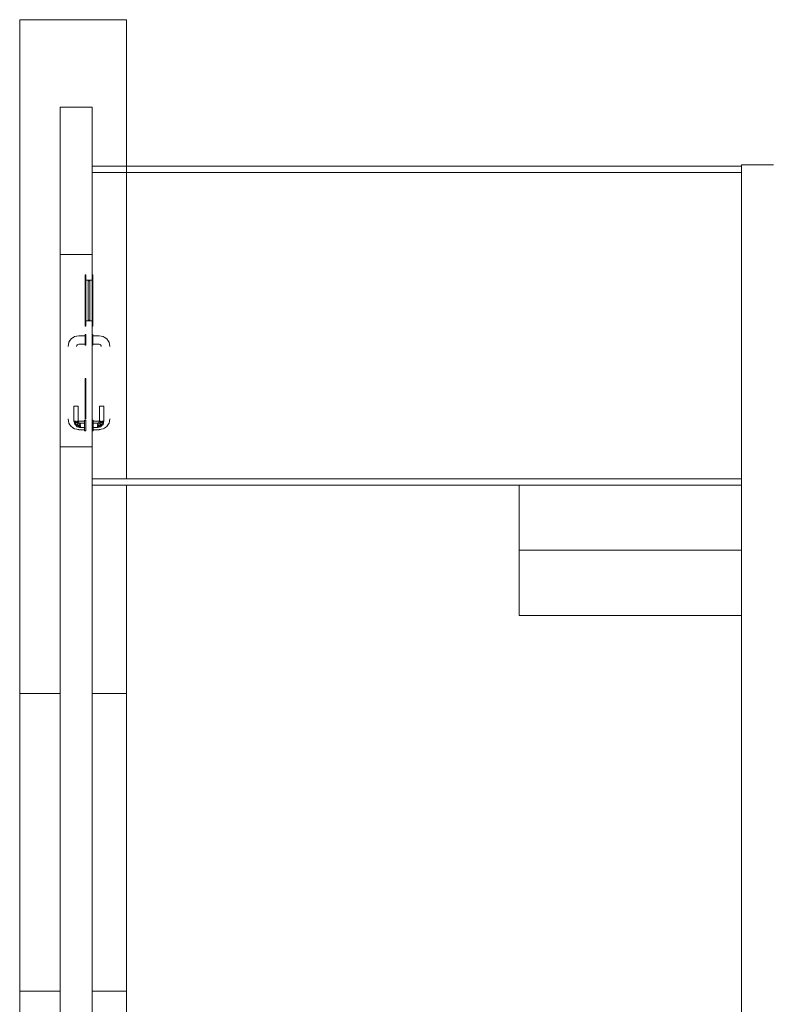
# Model space of a CAD drawing. Header units: millimetres. Extents: x 4480191 to 4481199, y -30324204 to -30323479.
# Tile 254 of 256: x 4480206 to 4480213, y -30323759 to -30323750. Entities that reach past the tile are written whole.
import ezdxf

# ---------------------------------------------------------------- set-up
doc = ezdxf.new("R2010")
doc.units = ezdxf.units.MM
for name, color, linetype, lineweight in [('IFC-Lance de escada-Contorno', 32, 'Continuous', 5), ('IFC-Parede padrão-Contorno', 44, 'Continuous', 5), ('IFC-Parede-Contorno', 42, 'Continuous', 5), ('IFC-Porta-Contorno', 142, 'Continuous', 5)]:
    doc.layers.add(name, color=color, linetype=linetype, lineweight=lineweight)

msp = doc.modelspace()

# ---------------------------------------------------------------- linework, layer by layer
at = {"layer": 'IFC-Lance de escada-Contorno', "color": 8, "lineweight": 5}
for p, q in [((4480210.8296, -30323754.9695), (4480210.8296, -30323754.3595)), ((4480210.8296, -30323755.5795), (4480210.8296, -30323754.9695)), ((4480210.8296, -30323754.9695), (4480212.91, -30323754.9695)), ((4480210.8296, -30323755.5795), (4480212.91, -30323755.5795))]:
    msp.add_line(p, q, dxfattribs=at)
at = {"layer": 'IFC-Parede padrão-Contorno', "color": 8, "lineweight": 5}
for p, q in [((4480212.91, -30323756.4676), (4480212.91, -30323751.3595)), ((4480212.91, -30323751.3595), (4480212.9772, -30323751.3595)), ((4480212.9772, -30323751.3595), (4480213.1889, -30323751.3595)), ((4480213.1889, -30323751.3595), (4480213.21, -30323751.3595)), ((4480206.1516, -30323759.0993), (4480206.1516, -30323756.3093)), ((4480207.1516, -30323759.0993), (4480207.1516, -30323756.3093)), ((4480212.91, -30323758.9806), (4480212.91, -30323756.4676)), ((4480212.91, -30323770.4027), (4480212.91, -30323758.9806))]:
    msp.add_line(p, q, dxfattribs=at)
at = {"layer": 'IFC-Parede-Contorno', "color": 8, "lineweight": 5}
for p, q in [((4480206.1516, -30323756.3093), (4480206.1516, -30323749.9995)), ((4480206.1516, -30323749.9995), (4480207.1516, -30323749.9995)), ((4480207.1516, -30323754.2995), (4480207.1516, -30323749.9995)), ((4480206.53, -30323750.8195), (4480206.7344, -30323750.8195)), ((4480206.53, -30323751.7771), (4480206.53, -30323750.8195)), ((4480206.7344, -30323750.8195), (4480206.83, -30323750.8195)), ((4480206.83, -30323751.7771), (4480206.83, -30323750.8195)), ((4480206.83, -30323751.3712), (4480212.91, -30323751.3712)), ((4480206.83, -30323751.4312), (4480212.91, -30323751.4312)), ((4480206.53, -30323752.1995), (4480206.53, -30323751.7771)), ((4480206.83, -30323752.1995), (4480206.83, -30323751.7771)), ((4480206.53, -30323753.9995), (4480206.53, -30323752.1995)), ((4480206.53, -30323752.1995), (4480206.5472, -30323752.1995)), ((4480206.5472, -30323752.1995), (4480206.83, -30323752.1995)), ((4480206.83, -30323752.3895), (4480206.83, -30323752.1995)), ((4480206.83, -30323752.9995), (4480206.83, -30323752.8695)), ((4480206.83, -30323753.7495), (4480206.83, -30323753.0495)), ((4480206.83, -30323753.9995), (4480206.83, -30323753.8495)), ((4480206.53, -30323753.9995), (4480206.83, -30323753.9995)), ((4480206.53, -30323753.9995), (4480206.8129, -30323753.9995)), ((4480206.53, -30323774.4209), (4480206.53, -30323753.9995)), ((4480206.8129, -30323753.9995), (4480206.83, -30323753.9995)), ((4480206.83, -30323755.2371), (4480206.83, -30323753.9995)), ((4480206.83, -30323754.2995), (4480212.91, -30323754.2995)), ((4480206.83, -30323754.3595), (4480212.91, -30323754.3595)), ((4480207.1516, -30323756.3093), (4480207.1516, -30323754.3595)), ((4480206.83, -30323775.6585), (4480206.83, -30323755.2371)), ((4480206.1516, -30323756.3093), (4480206.53, -30323756.3093)), ((4480206.83, -30323756.3093), (4480207.1516, -30323756.3093)), ((4480206.1516, -30323769.7473), (4480206.1516, -30323759.0993)), ((4480206.1516, -30323759.0993), (4480206.53, -30323759.0993)), ((4480206.83, -30323759.0993), (4480207.1516, -30323759.0993)), ((4480207.1516, -30323769.7473), (4480207.1516, -30323759.0993))]:
    msp.add_line(p, q, dxfattribs=at)
at = {"layer": 'IFC-Porta-Contorno', "color": 8, "lineweight": 5}
for p, q in [((4480206.764, -30323752.3895), (4480206.77, -30323752.3895)), ((4480206.764, -30323752.8695), (4480206.764, -30323752.3895)), ((4480206.77, -30323752.8695), (4480206.77, -30323752.3895)), ((4480206.83, -30323752.3895), (4480206.836, -30323752.3895)), ((4480206.83, -30323752.8695), (4480206.83, -30323752.3895)), ((4480206.836, -30323752.8695), (4480206.836, -30323752.3895)), ((4480206.77, -30323752.4395), (4480206.83, -30323752.4395)), ((4480206.7931, -30323752.8135), (4480206.7931, -30323752.4455)), ((4480206.7931, -30323752.4455), (4480206.807, -30323752.4455)), ((4480206.807, -30323752.8135), (4480206.807, -30323752.4455)), ((4480206.77, -30323752.8195), (4480206.83, -30323752.8195)), ((4480206.7931, -30323752.8135), (4480206.807, -30323752.8135)), ((4480206.764, -30323752.8695), (4480206.77, -30323752.8695)), ((4480206.83, -30323752.8695), (4480206.836, -30323752.8695)), ((4480206.6077, -30323753.0408), (4480206.6116, -30323753.0212)), ((4480206.6116, -30323753.0212), (4480206.6225, -30323753.005)), ((4480206.6186, -30323753.0108), (4480206.6263, -30323752.9982)), ((4480206.6263, -30323752.9982), (4480206.6333, -30323752.9888)), ((4480206.6333, -30323752.9888), (4480206.6465, -30323752.9788)), ((4480206.6333, -30323752.9888), (4480206.6417, -30323752.9826)), ((4480206.6417, -30323752.9826), (4480206.6495, -30323752.9779)), ((4480206.6465, -30323752.9788), (4480206.6525, -30323752.9759)), ((4480206.6495, -30323752.9779), (4480206.6658, -30323752.9671)), ((4480206.6658, -30323752.9671), (4480206.6845, -30323752.9633)), ((4480206.6845, -30323752.9633), (4480206.704, -30323752.9595)), ((4480206.6845, -30323752.9633), (4480206.6869, -30323752.9629)), ((4480206.6869, -30323752.9629), (4480206.704, -30323752.9608)), ((4480206.6899, -30323753.0453), (4480206.704, -30323753.0395)), ((4480206.704, -30323752.9595), (4480206.764, -30323752.9595)), ((4480206.704, -30323753.0395), (4480206.764, -30323753.0395)), ((4480206.764, -30323752.9495), (4480206.77, -30323752.9495)), ((4480206.764, -30323752.9512), (4480206.764, -30323752.9495)), ((4480206.764, -30323752.9562), (4480206.764, -30323752.9512)), ((4480206.764, -30323752.9641), (4480206.764, -30323752.9562)), ((4480206.764, -30323752.9745), (4480206.764, -30323752.9641)), ((4480206.764, -30323752.9865), (4480206.764, -30323752.9745)), ((4480206.764, -30323752.9995), (4480206.764, -30323752.9865)), ((4480206.764, -30323753.0124), (4480206.764, -30323752.9995)), ((4480206.764, -30323753.0245), (4480206.764, -30323753.0124)), ((4480206.764, -30323753.0348), (4480206.764, -30323753.0245)), ((4480206.764, -30323753.0428), (4480206.764, -30323753.0348)), ((4480206.77, -30323752.9512), (4480206.77, -30323752.9495)), ((4480206.77, -30323752.9562), (4480206.77, -30323752.9512)), ((4480206.77, -30323752.9641), (4480206.77, -30323752.9562)), ((4480206.77, -30323752.9745), (4480206.77, -30323752.9641)), ((4480206.77, -30323752.9865), (4480206.77, -30323752.9745)), ((4480206.77, -30323752.9995), (4480206.77, -30323752.9865)), ((4480206.77, -30323753.0124), (4480206.77, -30323752.9995)), ((4480206.77, -30323753.0245), (4480206.77, -30323753.0124)), ((4480206.77, -30323753.0348), (4480206.77, -30323753.0245)), ((4480206.77, -30323753.0428), (4480206.77, -30323753.0348)), ((4480206.83, -30323752.9512), (4480206.83, -30323752.9495)), ((4480206.83, -30323752.9495), (4480206.836, -30323752.9495)), ((4480206.83, -30323752.9562), (4480206.83, -30323752.9512)), ((4480206.83, -30323752.9641), (4480206.83, -30323752.9562)), ((4480206.83, -30323752.9745), (4480206.83, -30323752.9641)), ((4480206.83, -30323752.9865), (4480206.83, -30323752.9745)), ((4480206.83, -30323752.9995), (4480206.83, -30323752.9865)), ((4480206.83, -30323753.0124), (4480206.83, -30323752.9995)), ((4480206.83, -30323753.0245), (4480206.83, -30323753.0124)), ((4480206.83, -30323753.0348), (4480206.83, -30323753.0245)), ((4480206.83, -30323753.0428), (4480206.83, -30323753.0348)), ((4480206.836, -30323752.9512), (4480206.836, -30323752.9495)), ((4480206.836, -30323752.9562), (4480206.836, -30323752.9512)), ((4480206.836, -30323752.9641), (4480206.836, -30323752.9562)), ((4480206.836, -30323752.9595), (4480206.896, -30323752.9595)), ((4480206.836, -30323752.9648), (4480206.836, -30323752.9608)), ((4480206.836, -30323752.9745), (4480206.836, -30323752.9641)), ((4480206.836, -30323752.9795), (4480206.836, -30323752.9712)), ((4480206.836, -30323752.9865), (4480206.836, -30323752.9745)), ((4480206.836, -30323752.9891), (4480206.836, -30323752.9795)), ((4480206.836, -30323752.9995), (4480206.836, -30323752.9865)), ((4480206.836, -30323753.0124), (4480206.836, -30323752.9995)), ((4480206.836, -30323753.0195), (4480206.836, -30323753.0098)), ((4480206.836, -30323753.0245), (4480206.836, -30323753.0124)), ((4480206.836, -30323753.0278), (4480206.836, -30323753.0195)), ((4480206.836, -30323753.0348), (4480206.836, -30323753.0245)), ((4480206.836, -30323753.0381), (4480206.836, -30323753.0341)), ((4480206.836, -30323753.0428), (4480206.836, -30323753.0348)), ((4480206.836, -30323753.0395), (4480206.896, -30323753.0395)), ((4480206.896, -30323752.9595), (4480206.9155, -30323752.9633)), ((4480206.896, -30323752.9608), (4480206.9132, -30323752.9629)), ((4480206.896, -30323753.0395), (4480206.9101, -30323753.0453)), ((4480206.9132, -30323752.9629), (4480206.9155, -30323752.9633)), ((4480206.9155, -30323752.9633), (4480206.9343, -30323752.9671)), ((4480206.9343, -30323752.9671), (4480206.9505, -30323752.9779)), ((4480206.9475, -30323752.9759), (4480206.9535, -30323752.9788)), ((4480206.9505, -30323752.9779), (4480206.9583, -30323752.9826)), ((4480206.9535, -30323752.9788), (4480206.9667, -30323752.9888)), ((4480206.9583, -30323752.9826), (4480206.9667, -30323752.9888)), ((4480206.9667, -30323752.9888), (4480206.9738, -30323752.9982)), ((4480206.9738, -30323752.9982), (4480206.9815, -30323753.0108)), ((4480206.9776, -30323753.005), (4480206.9884, -30323753.0212)), ((4480206.9884, -30323753.0212), (4480206.9924, -30323753.0408)), ((4480206.604, -30323753.0595), (4480206.6079, -30323753.04)), ((4480206.6054, -30323753.0595), (4480206.6075, -30323753.0423)), ((4480206.6075, -30323753.0423), (4480206.6079, -30323753.04)), ((4480206.6075, -30323753.0419), (4480206.6077, -30323753.0408)), ((4480206.684, -30323753.0595), (4480206.6899, -30323753.0454)), ((4480206.6855, -30323753.0501), (4480206.6935, -30323753.0414)), ((4480206.764, -30323753.0478), (4480206.764, -30323753.0428)), ((4480206.764, -30323753.0495), (4480206.764, -30323753.0478)), ((4480206.764, -30323753.0495), (4480206.77, -30323753.0495)), ((4480206.77, -30323753.0478), (4480206.77, -30323753.0428)), ((4480206.77, -30323753.0495), (4480206.77, -30323753.0478)), ((4480206.83, -30323753.0478), (4480206.83, -30323753.0428)), ((4480206.83, -30323753.0495), (4480206.83, -30323753.0478)), ((4480206.83, -30323753.0495), (4480206.836, -30323753.0495)), ((4480206.836, -30323753.0478), (4480206.836, -30323753.0428)), ((4480206.836, -30323753.0495), (4480206.836, -30323753.0478)), ((4480206.9065, -30323753.0414), (4480206.9145, -30323753.0501)), ((4480206.9102, -30323753.0454), (4480206.916, -30323753.0595)), ((4480206.9921, -30323753.04), (4480206.996, -30323753.0595)), ((4480206.9921, -30323753.04), (4480206.9926, -30323753.0423)), ((4480206.9924, -30323753.0408), (4480206.9925, -30323753.0419)), ((4480206.9926, -30323753.0423), (4480206.9947, -30323753.0595)), ((4480206.764, -30323753.6773), (4480206.764, -30323753.3595)), ((4480206.764, -30323753.3595), (4480206.769, -30323753.3595)), ((4480206.769, -30323753.3595), (4480206.77, -30323753.3595)), ((4480206.77, -30323753.6773), (4480206.77, -30323753.3595)), ((4480206.66, -30323753.7595), (4480206.66, -30323753.6195)), ((4480206.66, -30323753.6195), (4480206.6607, -30323753.6195)), ((4480206.6607, -30323753.6195), (4480206.6627, -30323753.6195)), ((4480206.6627, -30323753.6195), (4480206.6659, -30323753.6195)), ((4480206.6659, -30323753.6195), (4480206.67, -30323753.6195)), ((4480206.67, -30323753.6195), (4480206.6749, -30323753.6195)), ((4480206.6749, -30323753.6195), (4480206.68, -30323753.6195)), ((4480206.68, -30323753.6195), (4480206.6852, -30323753.6195)), ((4480206.6852, -30323753.6195), (4480206.69, -30323753.6195)), ((4480206.69, -30323753.6195), (4480206.6942, -30323753.6195)), ((4480206.6942, -30323753.6195), (4480206.6973, -30323753.6195)), ((4480206.6973, -30323753.6195), (4480206.6993, -30323753.6195)), ((4480206.6993, -30323753.6195), (4480206.7, -30323753.6195)), ((4480206.7, -30323753.7595), (4480206.7, -30323753.6195)), ((4480206.764, -30323753.7395), (4480206.764, -30323753.6773)), ((4480206.77, -30323753.7395), (4480206.77, -30323753.6773)), ((4480206.9, -30323753.7595), (4480206.9, -30323753.6195)), ((4480206.9, -30323753.6195), (4480206.9007, -30323753.6195)), ((4480206.9007, -30323753.6195), (4480206.9027, -30323753.6195)), ((4480206.9027, -30323753.6195), (4480206.9059, -30323753.6195)), ((4480206.9059, -30323753.6195), (4480206.91, -30323753.6195)), ((4480206.91, -30323753.6195), (4480206.9149, -30323753.6195)), ((4480206.9149, -30323753.6195), (4480206.92, -30323753.6195)), ((4480206.92, -30323753.6195), (4480206.9252, -30323753.6195)), ((4480206.9252, -30323753.6195), (4480206.93, -30323753.6195)), ((4480206.93, -30323753.6195), (4480206.9342, -30323753.6195)), ((4480206.9342, -30323753.6195), (4480206.9373, -30323753.6195)), ((4480206.9373, -30323753.6195), (4480206.9393, -30323753.6195)), ((4480206.9393, -30323753.6195), (4480206.94, -30323753.6195)), ((4480206.94, -30323753.7595), (4480206.94, -30323753.6195)), ((4480206.604, -30323753.7395), (4480206.6079, -30323753.759)), ((4480206.6054, -30323753.7395), (4480206.6075, -30323753.7566)), ((4480206.6075, -30323753.7566), (4480206.6079, -30323753.759)), ((4480206.6079, -30323753.759), (4480206.6116, -30323753.7777)), ((4480206.66, -30323753.7595), (4480206.6612, -30323753.7637)), ((4480206.6612, -30323753.7637), (4480206.6623, -30323753.7679)), ((4480206.6623, -30323753.7679), (4480206.67, -30323753.7595)), ((4480206.6623, -30323753.7679), (4480206.6646, -30323753.7764)), ((4480206.6627, -30323753.7595), (4480206.6659, -30323753.7595)), ((4480206.6646, -30323753.7764), (4480206.67, -30323753.7595)), ((4480206.6646, -30323753.7764), (4480206.68, -30323753.7595)), ((4480206.6646, -30323753.7764), (4480206.6681, -30323753.7895)), ((4480206.6659, -30323753.7595), (4480206.67, -30323753.7595)), ((4480206.67, -30323753.7595), (4480206.6749, -30323753.7595)), ((4480206.6734, -30323753.7761), (4480206.6973, -30323753.7595)), ((4480206.6734, -30323753.7761), (4480206.68, -30323753.7595)), ((4480206.6734, -30323753.7761), (4480206.691, -30323753.7781)), ((4480206.6734, -30323753.7761), (4480206.6781, -30323753.7903)), ((4480206.6749, -30323753.7595), (4480206.68, -30323753.7595)), ((4480206.69, -30323753.7595), (4480206.6942, -30323753.7595)), ((4480206.691, -30323753.7781), (4480206.6973, -30323753.7595)), ((4480206.691, -30323753.7781), (4480206.7, -30323753.7595)), ((4480206.691, -30323753.7781), (4480206.7059, -30323753.7736)), ((4480206.6942, -30323753.7595), (4480206.6973, -30323753.7595)), ((4480206.7, -30323753.7578), (4480206.704, -30323753.7595)), ((4480206.7, -30323753.7595), (4480206.7059, -30323753.7736)), ((4480206.704, -30323753.7595), (4480206.76, -30323753.7595)), ((4480206.7059, -30323753.7736), (4480206.713, -30323753.7765)), ((4480206.713, -30323753.7765), (4480206.72, -30323753.7795)), ((4480206.76, -30323753.7495), (4480206.77, -30323753.7495)), ((4480206.76, -30323753.7512), (4480206.76, -30323753.7495)), ((4480206.76, -30323753.7562), (4480206.76, -30323753.7512)), ((4480206.76, -30323753.7641), (4480206.76, -30323753.7562)), ((4480206.76, -30323753.7745), (4480206.76, -30323753.7641)), ((4480206.76, -30323753.7865), (4480206.76, -30323753.7745)), ((4480206.764, -30323753.7395), (4480206.765, -30323753.7395)), ((4480206.765, -30323753.7395), (4480206.77, -30323753.7395)), ((4480206.77, -30323753.7512), (4480206.77, -30323753.7495)), ((4480206.77, -30323753.7562), (4480206.77, -30323753.7512)), ((4480206.77, -30323753.7641), (4480206.77, -30323753.7562)), ((4480206.77, -30323753.7745), (4480206.77, -30323753.7641)), ((4480206.77, -30323753.7865), (4480206.77, -30323753.7745)), ((4480206.83, -30323753.7512), (4480206.83, -30323753.7495)), ((4480206.83, -30323753.7495), (4480206.84, -30323753.7495)), ((4480206.83, -30323753.7562), (4480206.83, -30323753.7512)), ((4480206.83, -30323753.7641), (4480206.83, -30323753.7562)), ((4480206.83, -30323753.7745), (4480206.83, -30323753.7641)), ((4480206.83, -30323753.7865), (4480206.83, -30323753.7745)), ((4480206.84, -30323753.7512), (4480206.84, -30323753.7495)), ((4480206.84, -30323753.7562), (4480206.84, -30323753.7512)), ((4480206.84, -30323753.7641), (4480206.84, -30323753.7562)), ((4480206.84, -30323753.7595), (4480206.896, -30323753.7595)), ((4480206.84, -30323753.7745), (4480206.84, -30323753.7641)), ((4480206.84, -30323753.7865), (4480206.84, -30323753.7745)), ((4480206.88, -30323753.7795), (4480206.8871, -30323753.7765)), ((4480206.8871, -30323753.7765), (4480206.8942, -30323753.7736)), ((4480206.8942, -30323753.7736), (4480206.9, -30323753.7595)), ((4480206.8942, -30323753.7736), (4480206.9091, -30323753.7781)), ((4480206.896, -30323753.7595), (4480206.9, -30323753.7578)), ((4480206.9, -30323753.7595), (4480206.9091, -30323753.7781)), ((4480206.9027, -30323753.7595), (4480206.9091, -30323753.7781)), ((4480206.9027, -30323753.7595), (4480206.9266, -30323753.7761)), ((4480206.9027, -30323753.7595), (4480206.9059, -30323753.7595)), ((4480206.9059, -30323753.7595), (4480206.91, -30323753.7595)), ((4480206.9091, -30323753.7781), (4480206.9266, -30323753.7761)), ((4480206.92, -30323753.7595), (4480206.9266, -30323753.7761)), ((4480206.92, -30323753.7595), (4480206.9355, -30323753.7764)), ((4480206.92, -30323753.7595), (4480206.9252, -30323753.7595)), ((4480206.9219, -30323753.7903), (4480206.9266, -30323753.7761)), ((4480206.9252, -30323753.7595), (4480206.93, -30323753.7595)), ((4480206.93, -30323753.7595), (4480206.9355, -30323753.7764)), ((4480206.93, -30323753.7595), (4480206.9378, -30323753.7679)), ((4480206.93, -30323753.7595), (4480206.9342, -30323753.7595)), ((4480206.932, -30323753.7895), (4480206.9355, -30323753.7764)), ((4480206.9342, -30323753.7595), (4480206.9373, -30323753.7595)), ((4480206.9355, -30323753.7764), (4480206.9378, -30323753.7679)), ((4480206.9378, -30323753.7679), (4480206.9389, -30323753.7637)), ((4480206.9389, -30323753.7637), (4480206.94, -30323753.7595)), ((4480206.9884, -30323753.7777), (4480206.9921, -30323753.759)), ((4480206.9921, -30323753.759), (4480206.996, -30323753.7395)), ((4480206.9921, -30323753.759), (4480206.9926, -30323753.7566)), ((4480206.9926, -30323753.7566), (4480206.9947, -30323753.7395)), ((4480206.6116, -30323753.7777), (4480206.6225, -30323753.794)), ((4480206.6205, -30323753.791), (4480206.6234, -30323753.797)), ((4480206.6225, -30323753.794), (4480206.6271, -30323753.8018)), ((4480206.6234, -30323753.797), (4480206.6333, -30323753.8102)), ((4480206.6271, -30323753.8018), (4480206.6333, -30323753.8102)), ((4480206.6333, -30323753.8102), (4480206.6428, -30323753.8172)), ((4480206.6428, -30323753.8172), (4480206.6553, -30323753.8249)), ((4480206.6495, -30323753.821), (4480206.6658, -30323753.8319)), ((4480206.6658, -30323753.8319), (4480206.6854, -30323753.8358)), ((4480206.6681, -30323753.7895), (4480206.6736, -30323753.795)), ((4480206.6736, -30323753.795), (4480206.679, -30323753.8004)), ((4480206.6781, -30323753.7903), (4480206.686, -30323753.7947)), ((4480206.679, -30323753.8004), (4480206.6845, -30323753.8059)), ((4480206.6845, -30323753.8059), (4480206.6989, -30323753.7946)), ((4480206.6845, -30323753.8059), (4480206.686, -30323753.7947)), ((4480206.6845, -30323753.8059), (4480206.69, -30323753.8114)), ((4480206.6845, -30323753.8356), (4480206.704, -30323753.8395)), ((4480206.6845, -30323753.8356), (4480206.6869, -30323753.836)), ((4480206.6854, -30323753.8358), (4480206.6865, -30323753.836)), ((4480206.686, -30323753.7947), (4480206.7019, -30323753.7814)), ((4480206.686, -30323753.7947), (4480206.6989, -30323753.7946)), ((4480206.6869, -30323753.836), (4480206.704, -30323753.8381)), ((4480206.69, -30323753.8114), (4480206.7034, -30323753.8061)), ((4480206.69, -30323753.8114), (4480206.703, -30323753.8149)), ((4480206.691, -30323753.7781), (4480206.7019, -30323753.7814)), ((4480206.6989, -30323753.7946), (4480206.7034, -30323753.8061)), ((4480206.7019, -30323753.7814), (4480206.7104, -30323753.7833)), ((4480206.703, -30323753.8149), (4480206.72, -30323753.7995)), ((4480206.703, -30323753.8149), (4480206.72, -30323753.8095)), ((4480206.703, -30323753.8149), (4480206.7115, -30323753.8172)), ((4480206.7034, -30323753.8061), (4480206.72, -30323753.7853)), ((4480206.7034, -30323753.8061), (4480206.72, -30323753.7995)), ((4480206.704, -30323753.8395), (4480206.76, -30323753.8395)), ((4480206.7104, -30323753.7833), (4480206.72, -30323753.7795)), ((4480206.7104, -30323753.7833), (4480206.72, -30323753.7853)), ((4480206.7115, -30323753.8172), (4480206.72, -30323753.8095)), ((4480206.7115, -30323753.8172), (4480206.7158, -30323753.8183)), ((4480206.7158, -30323753.8183), (4480206.72, -30323753.8195)), ((4480206.72, -30323753.7795), (4480206.76, -30323753.7795)), ((4480206.72, -30323753.7895), (4480206.72, -30323753.7853)), ((4480206.72, -30323753.8046), (4480206.72, -30323753.7995)), ((4480206.72, -30323753.8095), (4480206.72, -30323753.8046)), ((4480206.72, -30323753.8136), (4480206.72, -30323753.8095)), ((4480206.72, -30323753.8168), (4480206.72, -30323753.8136)), ((4480206.72, -30323753.8195), (4480206.76, -30323753.8195)), ((4480206.76, -30323753.7995), (4480206.76, -30323753.7865)), ((4480206.76, -30323753.8124), (4480206.76, -30323753.7995)), ((4480206.76, -30323753.8245), (4480206.76, -30323753.8124)), ((4480206.76, -30323753.8348), (4480206.76, -30323753.8245)), ((4480206.76, -30323753.8428), (4480206.76, -30323753.8348)), ((4480206.76, -30323753.8478), (4480206.76, -30323753.8428)), ((4480206.76, -30323753.8495), (4480206.76, -30323753.8478)), ((4480206.76, -30323753.8495), (4480206.77, -30323753.8495)), ((4480206.77, -30323753.7995), (4480206.77, -30323753.7865)), ((4480206.77, -30323753.8124), (4480206.77, -30323753.7995)), ((4480206.77, -30323753.8245), (4480206.77, -30323753.8124)), ((4480206.77, -30323753.8348), (4480206.77, -30323753.8245)), ((4480206.77, -30323753.8428), (4480206.77, -30323753.8348)), ((4480206.77, -30323753.8478), (4480206.77, -30323753.8428)), ((4480206.77, -30323753.8495), (4480206.77, -30323753.8478)), ((4480206.83, -30323753.7995), (4480206.83, -30323753.7865)), ((4480206.83, -30323753.8124), (4480206.83, -30323753.7995)), ((4480206.83, -30323753.8245), (4480206.83, -30323753.8124)), ((4480206.83, -30323753.8348), (4480206.83, -30323753.8245)), ((4480206.83, -30323753.8428), (4480206.83, -30323753.8348)), ((4480206.83, -30323753.8478), (4480206.83, -30323753.8428)), ((4480206.83, -30323753.8495), (4480206.83, -30323753.8478)), ((4480206.83, -30323753.8495), (4480206.84, -30323753.8495)), ((4480206.84, -30323753.7795), (4480206.88, -30323753.7795)), ((4480206.84, -30323753.7895), (4480206.84, -30323753.7853)), ((4480206.84, -30323753.7995), (4480206.84, -30323753.7865)), ((4480206.84, -30323753.8124), (4480206.84, -30323753.7995)), ((4480206.84, -30323753.8136), (4480206.84, -30323753.8095)), ((4480206.84, -30323753.8245), (4480206.84, -30323753.8124)), ((4480206.84, -30323753.8195), (4480206.88, -30323753.8195)), ((4480206.84, -30323753.8348), (4480206.84, -30323753.8245)), ((4480206.84, -30323753.8428), (4480206.84, -30323753.8348)), ((4480206.84, -30323753.8395), (4480206.896, -30323753.8395)), ((4480206.84, -30323753.8478), (4480206.84, -30323753.8428)), ((4480206.84, -30323753.8495), (4480206.84, -30323753.8478)), ((4480206.88, -30323753.7795), (4480206.8896, -30323753.7833)), ((4480206.88, -30323753.7853), (4480206.8896, -30323753.7833)), ((4480206.88, -30323753.7895), (4480206.88, -30323753.7853)), ((4480206.88, -30323753.7853), (4480206.8967, -30323753.8061)), ((4480206.88, -30323753.8046), (4480206.88, -30323753.7995)), ((4480206.88, -30323753.7995), (4480206.8967, -30323753.8061)), ((4480206.88, -30323753.7995), (4480206.897, -30323753.8149)), ((4480206.88, -30323753.8095), (4480206.88, -30323753.8046)), ((4480206.88, -30323753.8136), (4480206.88, -30323753.8095)), ((4480206.88, -30323753.8095), (4480206.897, -30323753.8149)), ((4480206.88, -30323753.8095), (4480206.8885, -30323753.8172)), ((4480206.88, -30323753.8168), (4480206.88, -30323753.8136)), ((4480206.88, -30323753.8195), (4480206.8843, -30323753.8183)), ((4480206.8843, -30323753.8183), (4480206.8885, -30323753.8172)), ((4480206.8885, -30323753.8172), (4480206.897, -30323753.8149)), ((4480206.8896, -30323753.7833), (4480206.8982, -30323753.7814)), ((4480206.896, -30323753.8395), (4480206.9155, -30323753.8356)), ((4480206.896, -30323753.8381), (4480206.9132, -30323753.836)), ((4480206.8967, -30323753.8061), (4480206.9011, -30323753.7946)), ((4480206.8967, -30323753.8061), (4480206.91, -30323753.8114)), ((4480206.897, -30323753.8149), (4480206.91, -30323753.8114)), ((4480206.8982, -30323753.7814), (4480206.9091, -30323753.7781)), ((4480206.8982, -30323753.7814), (4480206.9141, -30323753.7947)), ((4480206.9011, -30323753.7946), (4480206.9141, -30323753.7947)), ((4480206.9011, -30323753.7946), (4480206.9155, -30323753.8059)), ((4480206.91, -30323753.8114), (4480206.9155, -30323753.8059)), ((4480206.9132, -30323753.836), (4480206.9155, -30323753.8356)), ((4480206.9136, -30323753.836), (4480206.9147, -30323753.8358)), ((4480206.9141, -30323753.7947), (4480206.9219, -30323753.7903)), ((4480206.9141, -30323753.7947), (4480206.9155, -30323753.8059)), ((4480206.9147, -30323753.8358), (4480206.9343, -30323753.8319)), ((4480206.9155, -30323753.8059), (4480206.921, -30323753.8004)), ((4480206.921, -30323753.8004), (4480206.932, -30323753.7895)), ((4480206.9343, -30323753.8319), (4480206.9505, -30323753.821)), ((4480206.9447, -30323753.8249), (4480206.9573, -30323753.8172)), ((4480206.9573, -30323753.8172), (4480206.9667, -30323753.8102)), ((4480206.9667, -30323753.8102), (4480206.9767, -30323753.797)), ((4480206.9667, -30323753.8102), (4480206.9729, -30323753.8018)), ((4480206.9729, -30323753.8018), (4480206.9776, -30323753.794)), ((4480206.9767, -30323753.797), (4480206.9796, -30323753.791)), ((4480206.9776, -30323753.794), (4480206.9884, -30323753.7777))]:
    msp.add_line(p, q, dxfattribs=at)

doc.saveas('drawing.dxf')
